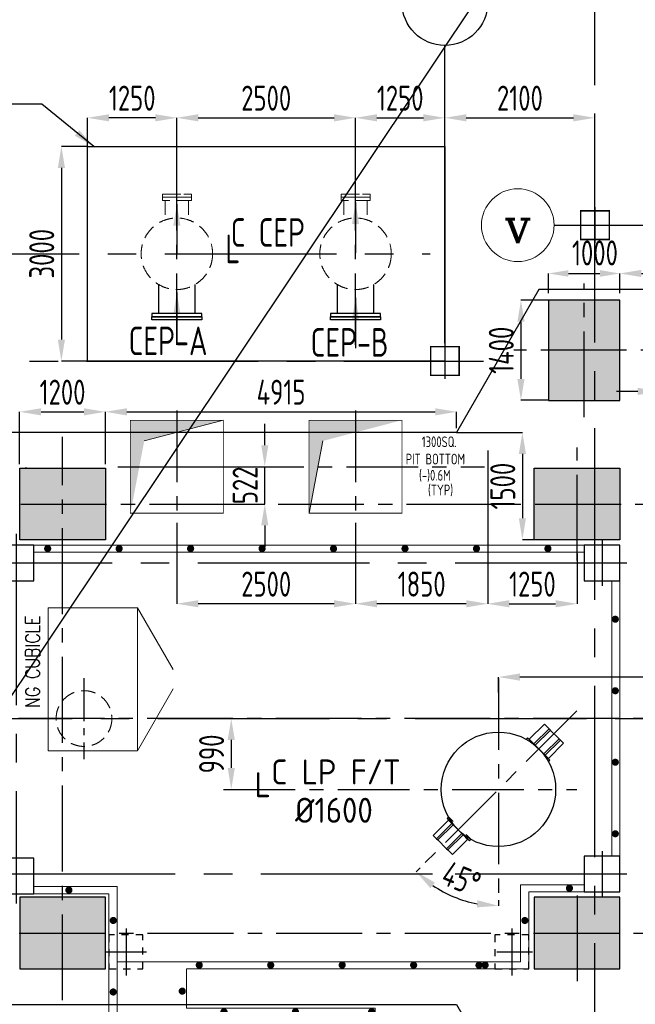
# Model space of a CAD drawing. Extents: x -7650383 to 4934791, y -137560 to 1826789.
# Tile 34 of 122: x 221341 to 229956, y 478086 to 491855. Entities that reach past the tile are written whole.
import ezdxf
from ezdxf.enums import TextEntityAlignment as Align

# ---------------------------------------------------------------- set-up
doc = ezdxf.new("R2010")
doc.units = 0
doc.header["$LTSCALE"] = 800
doc.header["$MEASUREMENT"] = 0
for name, pattern in [('0', [0]), ('CENTER', [2, 1.25, -0.25, 0.25, -0.25]), ('CENTER2', [1.125, 0.75, -0.125, 0.125, -0.125]), ('CONTINOUS', [0]), ('GTCHAIN', [24, 16, -3.2, 1.6, -3.2]), ('HIDDEN', [0.375, 0.25, -0.125]), ('HIDDENS', [0.25, 0.125, -0.125])]:
    doc.linetypes.add(name, pattern=pattern)
doc.layers.get('0').update_dxf_attribs({"linetype": 'CONTINUOUS'})
for name, color, linetype in [('0-7-COL', 2, 'CENTER'), ('Aux_col', 7, 'CONTINUOUS'), ('CENTER', 2, 'CENTER'), ('CL', 2, 'CENTER2'), ('CONDENSATE', 1, 'CONTINUOUS'), ('EQUPT', 4, '0'), ('FT PF columns', 7, 'CONTINUOUS'), ('GRID', 8, 'CENTER'), ('HATCH', 9, 'CONTINUOUS'), ('LOGO', 7, 'CONTINUOUS'), ('PIPE', 1, 'CONTINUOUS'), ('PIPE LINE', 1, 'CONTINUOUS'), ('REV2', 2, 'CONTINUOUS'), ('T', 3, 'CONTINUOUS'), ('TEXT', 3, 'CONTINUOUS'), ('TG_Col', 2, 'CONTINUOUS'), ('TGCOL', 2, 'CONTINUOUS')]:
    doc.layers.add(name, color=color, linetype=linetype)
for name, color, linetype, lineweight in [('CCEN', 1, 'CENTER', 9), ('DIM', 4, 'CONTINUOUS', 13), ('EQP0', 8, 'HIDDEN', 9), ('steel', 231, 'CONTINUOUS', 13), ('WALL', 6, 'CONTINUOUS', 18)]:
    doc.layers.add(name, color=color, linetype=linetype, lineweight=lineweight)
doc.styles.add('ROMANC', font='romanc')
doc.styles.add('ROMANS', font='ISO9.shx', dxfattribs={"width": 0.8})
doc.styles.add('S1', font='SIMPLEX.SHX', dxfattribs={"height": 200})
doc.styles.add('S3', font='ROMANS1.SHX', dxfattribs={"width": 0.8})
doc.styles.get("Standard").update_dxf_attribs({"font": 'ISO9'})
doc.dimstyles.get("Standard").update_dxf_attribs({"dimtxt": 0.18, "dimasz": 0.18, "dimexe": 0.18, "dimexo": 0.0625, "dimgap": 0.09, "dimtad": 0, "dimtih": 1, "dimtoh": 1, "dimdec": 4, "dimzin": 0, "dimdsep": 46, "dimtxsty": 'Standard', "dimcen": 0.09, "dimadec": 0, "dimazin": 0, "dimtfac": 1, "dimtdec": 4, "dimtofl": 0, "dimtmove": 0, "dimatfit": 3, "dimfxl": 1, "dimtolj": 1, "dimtzin": 0, "dimarcsym": 0})
doc.dimstyles.new('STANDARD$0', dxfattribs={"dimtxt": 250, "dimasz": 200, "dimexe": 0, "dimexo": 0, "dimgap": 100, "dimtad": 1, "dimdec": 0, "dimzin": 0, "dimdsep": 46, "dimtxsty": 'S1', "dimcen": 0, "dimadec": 0, "dimazin": 0, "dimtfac": 1, "dimtdec": 0, "dimtmove": 2, "dimatfit": 3, "dimfxl": 1, "dimtolj": 1, "dimtzin": 0, "dimarcsym": 0})

# ---------------------------------------------------------------- blocks, each defined once
blk = doc.blocks.new('*D369')
at = {"layer": 'DIM', "color": 9, "lineweight": -2, "transparency": 16777216}
for p, q in [((224302, 482082), (224302, 482082)), ((224302, 481782), (224302, 481392)), ((224302, 481092), (224302, 481092))]:
    blk.add_line(p, q, dxfattribs=at)
at = {"layer": 'DIM', "color": 9, "transparency": 16777216}
for points in [[(224252, 481782), (224352, 481782), (224302, 482082)], [(224252, 481392), (224352, 481392), (224302, 481092)]]:
    blk.add_solid(points, dxfattribs=at)
at = {"layer": 'DIM', "transparency": 16777216, "insert": (224027, 481587), "char_height": 350, "attachment_point": 5, "rotation": 90, "style": 'ROMANS'}
blk.add_mtext('\\A1;990', dxfattribs=at)
blk = doc.blocks.new('*D370')
at = {"layer": 'DIM', "color": 9, "lineweight": -2, "transparency": 16777216}
for p, q in [((228041, 482444), (228041, 482662)), ((233341, 482662), (228341, 482662)), ((233641, 482267), (233641, 482662))]:
    blk.add_line(p, q, dxfattribs=at)
at = {"layer": 'DIM', "color": 9, "transparency": 16777216}
for points in [[(228341, 482712), (228341, 482612), (228041, 482662)], [(233341, 482712), (233341, 482612), (233641, 482662)]]:
    blk.add_solid(points, dxfattribs=at)
at = {"layer": 'DIM', "transparency": 16777216, "insert": (231939, 482963), "char_height": 350, "attachment_point": 5, "style": 'ROMANS'}
blk.add_mtext('\\A1;5600', dxfattribs=at)
blk = doc.blocks.new('*D375')
at = {"layer": 'DIM', "color": 9, "lineweight": -2, "transparency": 16777216}
for p, q in [((227591, 490483), (229091, 490483)), ((229391, 489402), (229391, 490483))]:
    blk.add_line(p, q, dxfattribs=at)
at = {"layer": 'DIM', "color": 9, "transparency": 16777216}
for points in [[(227591, 490533), (227591, 490433), (227291, 490483)], [(229091, 490533), (229091, 490433), (229391, 490483)]]:
    blk.add_solid(points, dxfattribs=at)
at = {"layer": 'DIM', "transparency": 16777216, "insert": (228341, 490758), "char_height": 350, "attachment_point": 5, "style": 'ROMANS'}
blk.add_mtext('\\A1;2100', dxfattribs=at)
blk = doc.blocks.new('*D376')
at = {"layer": 'DIM', "color": 9, "lineweight": -2, "transparency": 16777216}
for p, q in [((223541, 489425), (223541, 490483)), ((223841, 490483), (225741, 490483)), ((226041, 489425), (226041, 490483))]:
    blk.add_line(p, q, dxfattribs=at)
at = {"layer": 'DIM', "color": 9, "transparency": 16777216}
for points in [[(223841, 490533), (223841, 490433), (223541, 490483)], [(225741, 490533), (225741, 490433), (226041, 490483)]]:
    blk.add_solid(points, dxfattribs=at)
at = {"layer": 'DIM', "transparency": 16777216, "insert": (224791, 490758), "char_height": 350, "attachment_point": 5, "style": 'ROMANS'}
blk.add_mtext('\\A1;2500', dxfattribs=at)
blk = doc.blocks.new('*D227')
at = {"layer": 'TG_Col', "color": 9, "lineweight": -2, "transparency": 16777216}
for p, q in [((221341, 485641), (221341, 486371)), ((221641, 486371), (222241, 486371)), ((222541, 485641), (222541, 486371))]:
    blk.add_line(p, q, dxfattribs=at)
at = {"layer": 'TG_Col', "color": 9, "transparency": 16777216}
for points in [[(221641, 486421), (221641, 486321), (221341, 486371)], [(222241, 486421), (222241, 486321), (222541, 486371)]]:
    blk.add_solid(points, dxfattribs=at)
at = {"layer": 'TG_Col', "transparency": 16777216, "insert": (221941, 486646), "char_height": 350, "attachment_point": 5, "style": 'ROMANS'}
blk.add_mtext('\\A1;1200', dxfattribs=at)
blk = doc.blocks.new('*D228')
at = {"layer": 'TG_Col', "color": 9, "lineweight": -2, "transparency": 16777216}
for p, q in [((222541, 486041), (222541, 486371)), ((222841, 486371), (227156, 486371)), ((227456, 486141), (227456, 486371))]:
    blk.add_line(p, q, dxfattribs=at)
at = {"layer": 'TG_Col', "color": 9, "transparency": 16777216}
for points in [[(222841, 486421), (222841, 486321), (222541, 486371)], [(227156, 486421), (227156, 486321), (227456, 486371)]]:
    blk.add_solid(points, dxfattribs=at)
at = {"layer": 'TG_Col', "transparency": 16777216, "insert": (224999, 486646), "char_height": 350, "attachment_point": 5, "style": 'ROMANS'}
blk.add_mtext('\\A1;4915', dxfattribs=at)
blk = doc.blocks.new('*D229')
at = {"layer": 'TG_Col', "color": 9, "lineweight": -2, "transparency": 16777216}
for p, q in [((227891, 485832), (227891, 483687)), ((229141, 484389), (229141, 483687)), ((228191, 483687), (228841, 483687))]:
    blk.add_line(p, q, dxfattribs=at)
at = {"layer": 'TG_Col', "color": 9, "transparency": 16777216}
for points in [[(228191, 483737), (228191, 483637), (227891, 483687)], [(228841, 483737), (228841, 483637), (229141, 483687)]]:
    blk.add_solid(points, dxfattribs=at)
at = {"layer": 'TG_Col', "transparency": 16777216, "insert": (228516, 483962), "char_height": 350, "attachment_point": 5, "style": 'ROMANS'}
blk.add_mtext('\\A1;1250', dxfattribs=at)
blk = doc.blocks.new('*D230')
at = {"layer": 'TG_Col', "color": 9, "lineweight": -2, "transparency": 16777216}
for p, q in [((227456, 486082), (228376, 486082)), ((228376, 485782), (228376, 484882)), ((228541, 484582), (228376, 484582))]:
    blk.add_line(p, q, dxfattribs=at)
at = {"layer": 'TG_Col', "color": 9, "transparency": 16777216}
for points in [[(228326, 485782), (228426, 485782), (228376, 486082)], [(228326, 484882), (228426, 484882), (228376, 484582)]]:
    blk.add_solid(points, dxfattribs=at)
at = {"layer": 'TG_Col', "transparency": 16777216, "insert": (228101, 485332), "char_height": 350, "attachment_point": 5, "rotation": 90, "style": 'ROMANS'}
blk.add_mtext('\\A1;1500', dxfattribs=at)
blk = doc.blocks.new('*D231')
at = {"layer": 'TG_Col', "color": 9, "lineweight": -2, "transparency": 16777216}
for p, q in [((228741, 488032), (228741, 488306)), ((229021, 488306), (229461, 488306)), ((229741, 488032), (229741, 488306))]:
    blk.add_line(p, q, dxfattribs=at)
at = {"layer": 'TG_Col', "color": 9, "transparency": 16777216}
for points in [[(229021, 488353), (229021, 488260), (228741, 488306)], [(229461, 488353), (229461, 488260), (229741, 488306)]]:
    blk.add_solid(points, dxfattribs=at)
at = {"layer": 'TG_Col', "transparency": 16777216, "insert": (229391, 488593), "char_height": 350, "attachment_point": 5, "style": 'ROMANS'}
blk.add_mtext('\\A1;1000', dxfattribs=at)
blk = doc.blocks.new('*D232')
at = {"layer": 'TG_Col', "color": 9, "lineweight": -2, "transparency": 16777216}
for p, q in [((228741, 487932), (228356, 487932)), ((228356, 487632), (228356, 486832)), ((228741, 486532), (228356, 486532))]:
    blk.add_line(p, q, dxfattribs=at)
at = {"layer": 'TG_Col', "color": 9, "transparency": 16777216}
for points in [[(228306, 487632), (228406, 487632), (228356, 487932)], [(228306, 486832), (228406, 486832), (228356, 486532)]]:
    blk.add_solid(points, dxfattribs=at)
at = {"layer": 'TG_Col', "transparency": 16777216, "insert": (228081, 487232), "char_height": 350, "attachment_point": 5, "rotation": 90, "style": 'ROMANS'}
blk.add_mtext('\\A1;1400', dxfattribs=at)
blk = doc.blocks.new('*D233')
at = {"layer": 'TG_Col', "color": 9, "lineweight": -2, "transparency": 16777216}
for p, q in [((229741, 488082), (229741, 488306)), ((230041, 488306), (233341, 488306)), ((233641, 487963), (233641, 488306))]:
    blk.add_line(p, q, dxfattribs=at)
at = {"layer": 'TG_Col', "color": 9, "transparency": 16777216}
for points in [[(230041, 488356), (230041, 488256), (229741, 488306)], [(233341, 488356), (233341, 488256), (233641, 488306)]]:
    blk.add_solid(points, dxfattribs=at)
at = {"layer": 'TG_Col', "transparency": 16777216, "insert": (231691, 488581), "char_height": 350, "attachment_point": 5, "style": 'ROMANS'}
blk.add_mtext('\\A1;3900', dxfattribs=at)
blk = doc.blocks.new('*D245')
at = {"layer": 'TG_Col', "color": 9, "lineweight": -2, "transparency": 16777216}
for p, q in [((230291, 487276), (230291, 486657)), ((231291, 487276), (231291, 486657)), ((229991, 486657), (229691, 486657)), ((230291, 486657), (231291, 486657)), ((231591, 486657), (231891, 486657))]:
    blk.add_line(p, q, dxfattribs=at)
at = {"layer": 'TG_Col', "color": 9, "transparency": 16777216}
for points in [[(229991, 486707), (229991, 486607), (230291, 486657)], [(231591, 486707), (231591, 486607), (231291, 486657)]]:
    blk.add_solid(points, dxfattribs=at)
at = {"layer": 'TG_Col', "transparency": 16777216, "insert": (230791, 486932), "char_height": 350, "attachment_point": 5, "style": 'ROMANS'}
blk.add_mtext('\\A1;1000', dxfattribs=at)
blk = doc.blocks.new('*D251')
at = {"layer": 'TG_Col', "color": 9, "lineweight": -2, "transparency": 16777216}
for p, q in [((227891, 485832), (227891, 483687)), ((226041, 484818), (226041, 483687)), ((227591, 483687), (226341, 483687))]:
    blk.add_line(p, q, dxfattribs=at)
at = {"layer": 'TG_Col', "color": 9, "transparency": 16777216}
for points in [[(226341, 483737), (226341, 483637), (226041, 483687)], [(227591, 483737), (227591, 483637), (227891, 483687)]]:
    blk.add_solid(points, dxfattribs=at)
at = {"layer": 'TG_Col', "transparency": 16777216, "insert": (226966, 483962), "char_height": 350, "attachment_point": 5, "style": 'ROMANS'}
blk.add_mtext('\\A1;1850', dxfattribs=at)
blk = doc.blocks.new('*D252')
at = {"layer": 'TG_Col', "color": 9, "lineweight": -2, "transparency": 16777216}
for p, q in [((223541, 484818), (223541, 483687)), ((226041, 484818), (226041, 483687)), ((225741, 483687), (223841, 483687))]:
    blk.add_line(p, q, dxfattribs=at)
at = {"layer": 'TG_Col', "color": 9, "transparency": 16777216}
for points in [[(223841, 483737), (223841, 483637), (223541, 483687)], [(225741, 483737), (225741, 483637), (226041, 483687)]]:
    blk.add_solid(points, dxfattribs=at)
at = {"layer": 'TG_Col', "transparency": 16777216, "insert": (224791, 483962), "char_height": 350, "attachment_point": 5, "style": 'ROMANS'}
blk.add_mtext('\\A1;2500', dxfattribs=at)
blk = doc.blocks.new('*D253')
at = {"layer": 'TG_Col', "color": 9, "lineweight": -2, "transparency": 16777216}
for p, q in [((224771, 485904), (224771, 486204)), ((222716, 485604), (224771, 485604)), ((224771, 485082), (224771, 485604)), ((224339, 485082), (224771, 485082)), ((224771, 484782), (224771, 484482))]:
    blk.add_line(p, q, dxfattribs=at)
at = {"layer": 'TG_Col', "color": 9, "transparency": 16777216}
for points in [[(224721, 485904), (224821, 485904), (224771, 485604)], [(224721, 484782), (224821, 484782), (224771, 485082)]]:
    blk.add_solid(points, dxfattribs=at)
at = {"layer": 'TG_Col', "transparency": 16777216, "insert": (224496, 485343), "char_height": 350, "attachment_point": 5, "rotation": 90, "style": 'ROMANS'}
blk.add_mtext('\\A1;522', dxfattribs=at)
blk = doc.blocks.new('A$C47AF6D69')
at = {"layer": 'TEXT', "insert": (-23738.9, 2726.2), "char_height": 300, "width": 1129.576, "attachment_point": 1, "style": 'ROMANS'}
blk.add_mtext('\\pi313.36;AIR \\P\\pi-240.93;RECEIVER', dxfattribs=at)
blk = doc.blocks.new('TG DECK')
at = {"layer": 'HATCH'}
h = blk.add_hatch(dxfattribs=at)
h.set_pattern_fill('AR-CONC', color=256, scale=50, style=0)
h.set_pattern_definition([(50, (-421329.2, -39460.7), (358.63009, -31.37607), [37.5, -412.5]), (355, (-421329.2, -39460.7), (-69.37567, 376.09607), [30, -330]), (100.451444, (-421299.3, -39463.3), (289.25442, 344.72), [31.8701, -350.57106]), (46.1842, (-421329.2, -39360.7), (533.62067, -82.75964), [56.25, -618.75]), (96.635635, (-421284.73, -39367.6), (467.33097, 487.0593), [47.80517, -525.8569]), (351.18416, (-421329.2, -39360.7), (467.33097, 487.0593), [45, -495]), (21, (-421279.2, -39385.7), (298.45353, -201.30945), [37.5, -412.5]), (326, (-421279.2, -39385.7), (121.65767, 362.57502), [30, -330]), (71.451445, (-421254.33, -39402.47), (420.11119, 161.26558), [31.8701, -350.57106]), (37.5, (-421329.2, -39460.7), (6.079928, 166.446927), [0, -326, 0, -335, 0, -331.25]), (7.5, (-421329.2, -39460.7), (131.53477, 197.205856), [0, -191, 0, -318.5, 0, -126.25]), (327.5, (-421440.7, -39460.7), (266.911218, -11.277436), [0, -125, 0, -390, 0, -517.5]), (317.5, (-421490.7, -39460.7), (291.593085, 50.05249), [0, -162.5, 0, -259, 0, -367.5])])
h.paths.add_polyline_path([(212046, -77938), (213046, -77938), (213046, -78938), (212046, -78938)])
h.paths.add_polyline_path([(218887, -78938), (220087, -78938), (220087, -77938), (218887, -77938)])
h.paths.add_polyline_path([(218887, -71938), (220087, -71938), (220087, -72938), (218887, -72938)])
h.paths.add_polyline_path([(212046, -71938), (212046, -72938), (213046, -72938), (213046, -71938)])
h.paths.add_polyline_path([(226286, -81288), (226286, -79888), (227286, -79888), (227286, -81288)])
h.paths.add_polyline_path([(226086, -78938), (227286, -78938), (227286, -77938), (226086, -77938)])
h.paths.add_polyline_path([(226286, -69588), (226286, -70988), (227286, -70988), (227286, -69588)])
h.paths.add_polyline_path([(226086, -71938), (227286, -71938), (227286, -72938), (226086, -72938)])
h.paths.add_polyline_path([(243271, -81288), (242271, -81288), (242271, -79888), (243271, -79888)])
h.paths.add_polyline_path([(238396, -81288), (239396, -81288), (239396, -79888), (238396, -79888)])
h.paths.add_polyline_path([(236086, -79888), (235086, -79888), (235086, -81288), (236086, -81288)])
h.paths.add_polyline_path([(243271, -69588), (242271, -69588), (242271, -70988), (243271, -70988)])
h.paths.add_polyline_path([(238396, -69588), (239396, -69588), (239396, -70988), (238396, -70988)])
h.paths.add_polyline_path([(236086, -70988), (235086, -70988), (235086, -69588), (236086, -69588)])
at = {"layer": 'CL', "ltscale": 2}
for p, q in [((226786, -71224), (226786, -69353)), ((243578, -70288), (225799, -70288)), ((219486, -79376), (219486, -71500)), ((226686, -73229), (226686, -71648)), ((211701, -72438), (227664, -72438)), ((243471, -75438), (211402, -75438)), ((226693, -79111), (226693, -77765)), ((211677, -78438), (227950, -78438))]:
    blk.add_line(p, q, dxfattribs=at)
at = {"layer": 'HATCH'}
blk.add_line((218987, -71938), (218962, -71938), dxfattribs=at)
at = {"layer": 'TGCOL'}
blk.add_lwpolyline([(226286, -69588), (226286, -70988), (227286, -70988), (227286, -69588), (226286, -69588)], dxfattribs=at)
for points in [[(218887, -71938), (220087, -71938), (220087, -72938), (218887, -72938)], [(226086, -71938), (227286, -71938), (227286, -72938), (226086, -72938)], [(218887, -78938), (220087, -78938), (220087, -77938), (218887, -77938)], [(226086, -78938), (227286, -78938), (227286, -77938), (226086, -77938)]]:
    blk.add_lwpolyline(points, close=True, dxfattribs=at)
blk = doc.blocks.new('A$C71B3771A')
at = {"layer": 'EQUPT', "linetype": 'CONTINOUS', "ltscale": 1.5, "flags": 128}
blk.add_lwpolyline([(12285, 6000), (-5035, 6000), (-6185, 4000), (-19340, 4000), (-19340, -4000), (-6185, -4000), (-5035, -6000), (12285, -6000), (12285, 6000)], dxfattribs=at)
blk.add_blockref('TG DECK', (-231186, 75438))
blk = doc.blocks.new('A$C495807AF')
at = {"layer": 'DIM'}
blk.add_blockref('A$C71B3771A', (0, 0), dxfattribs=at)
blk = doc.blocks.new('A$C3C7577A7')
at = {"layer": 'Aux_col', "linetype": 'CONTINOUS'}
for p, q in [((32000, 20150), (32000, 19650)), ((31750, 19900), (32250, 19900)), ((29900, 18250), (29900, 17750)), ((29650, 18000), (30150, 18000))]:
    blk.add_line(p, q, dxfattribs=at)
at = {"layer": 'Aux_col', "linetype": 'CONTINOUS', "const_width": 20, "flags": 128}
for points in [[(31800, 19700), (32200, 19700), (32200, 20100), (31800, 20100)], [(29700, 17800), (30100, 17800), (30100, 18200), (29700, 18200)]]:
    blk.add_lwpolyline(points, close=True, dxfattribs=at)
blk = doc.blocks.new('*D283')
at = {"layer": 'DIM', "color": 9, "lineweight": -2, "transparency": 16777216}
for p, q in [((226041, 490334), (226041, 490483)), ((226341, 490483), (226991, 490483)), ((227291, 490334), (227291, 490483))]:
    blk.add_line(p, q, dxfattribs=at)
at = {"layer": 'DIM', "color": 9, "transparency": 16777216}
for points in [[(226341, 490533), (226341, 490433), (226041, 490483)], [(226991, 490533), (226991, 490433), (227291, 490483)]]:
    blk.add_solid(points, dxfattribs=at)
at = {"layer": 'DIM', "transparency": 16777216, "insert": (226666, 490758), "char_height": 350, "attachment_point": 5, "style": 'ROMANS'}
blk.add_mtext('\\A1;1250', dxfattribs=at)
blk = doc.blocks.new('*D284')
at = {"layer": 'DIM', "color": 9, "lineweight": -2, "transparency": 16777216}
for p, q in [((222291, 490082), (221925, 490082)), ((221925, 489782), (221925, 487382)), ((222291, 487082), (221925, 487082))]:
    blk.add_line(p, q, dxfattribs=at)
at = {"layer": 'DIM', "color": 9, "transparency": 16777216}
for points in [[(221875, 489782), (221975, 489782), (221925, 490082)], [(221875, 487382), (221975, 487382), (221925, 487082)]]:
    blk.add_solid(points, dxfattribs=at)
at = {"layer": 'DIM', "transparency": 16777216, "insert": (221650, 488582), "char_height": 350, "attachment_point": 5, "rotation": 90, "style": 'ROMANS'}
blk.add_mtext('\\A1;3000', dxfattribs=at)
blk = doc.blocks.new('*D285')
at = {"layer": 'DIM', "color": 9, "lineweight": -2, "transparency": 16777216}
for p, q in [((222291, 490082), (222291, 490483)), ((223241, 490483), (222591, 490483)), ((223541, 490082), (223541, 490483))]:
    blk.add_line(p, q, dxfattribs=at)
at = {"layer": 'DIM', "color": 9, "transparency": 16777216}
for points in [[(222591, 490533), (222591, 490433), (222291, 490483)], [(223241, 490533), (223241, 490433), (223541, 490483)]]:
    blk.add_solid(points, dxfattribs=at)
at = {"layer": 'DIM', "transparency": 16777216, "insert": (222916, 490758), "char_height": 350, "attachment_point": 5, "style": 'ROMANS'}
blk.add_mtext('\\A1;1250', dxfattribs=at)
blk = doc.blocks.new('A$C3C350CB7')
at = {"color": 2, "linetype": 'CENTER'}
for p, q in [((-10812, -2934), (-10812, -3591)), ((-5412, -2934), (-5412, -3591)), ((-11100, -3262), (-10525, -3262)), ((-5625, -3262), (-5125, -3262))]:
    blk.add_line(p, q, dxfattribs=at)
at = {"color": 2}
for p, q in [((-9940, -4165), (-9940, -4825)), ((-9690, -4165), (-9690, -4825)), ((-9440, -4165), (-9440, -4825)), ((-9190, -4165), (-9190, -4825)), ((-8940, -4165), (-8940, -4825)), ((-8690, -4165), (-8690, -4825)), ((-8440, -4165), (-8440, -5850)), ((-10940, -5025), (-10940, -5850)), ((-10690, -5125), (-10690, -5850)), ((-10440, -5125), (-10440, -5850)), ((-10190, -5125), (-10190, -5850)), ((-9940, -5125), (-9940, -5850)), ((-9690, -5125), (-9690, -5850)), ((-9440, -5125), (-9440, -5850)), ((-9190, -5125), (-9190, -5850)), ((-8940, -5125), (-8940, -5850)), ((-8690, -5125), (-8690, -5850))]:
    blk.add_line(p, q, dxfattribs=at)
at = {"layer": '0-7-COL', "linetype": 'CENTER2', "ltscale": 4}
for p, q in [((-12350, 2585), (-12350, -2585)), ((-4150, 2496), (-4150, 1854)), ((-3806, 2175), (-19021, 2175)), ((-4150, -1854), (-4150, -2496)), ((-6523, -2175), (-19021, -2175)), ((-3806, -2175), (-6211, -2175))]:
    blk.add_line(p, q, dxfattribs=at)
at = {"layer": 'CCEN', "linetype": 'Continuous'}
for points in [[(-18890, 1925), (-18390, 1925), (-18390, 2425), (-18890, 2425)], [(-18890, -1925), (-18390, -1925), (-18390, -2425), (-18890, -2425)]]:
    blk.add_lwpolyline(points, close=True, dxfattribs=at)
at = {"layer": 'FT PF columns', "color": 1, "linetype": 'Continuous'}
for points in [[(-12600, 1925), (-12100, 1925), (-12100, 2425), (-12600, 2425)], [(-4400, 1925), (-3900, 1925), (-3900, 2425), (-4400, 2425)], [(-4400, -2425), (-3900, -2425), (-3900, -1925), (-4400, -1925)], [(-12600, -2451), (-12100, -2451), (-12100, -1951), (-12600, -1951)]]:
    blk.add_lwpolyline(points, close=True, dxfattribs=at)
at = {"layer": 'FT PF columns', "color": 1, "linetype": 'HIDDENS'}
for points in [[(-11050, -3500), (-10575, -3500), (-10575, -3025), (-11050, -3025)], [(-5650, -3500), (-5175, -3500), (-5175, -3025), (-5650, -3025)]]:
    blk.add_lwpolyline(points, close=True, dxfattribs=at)
at = {"layer": 'HATCH', "const_width": 50, "flags": 128}
for points in [[(-11908, 2352, 1), (-11908, 2402, 1)], [(-10908, 2352, 1), (-10908, 2402, 1)], [(-9908, 2352, 1), (-9908, 2402, 1)], [(-8908, 2352, 1), (-8908, 2402, 1)], [(-7908, 2352, 1), (-7908, 2402, 1)], [(-6908, 2352, 1), (-6908, 2402, 1)], [(-5908, 2352, 1), (-5908, 2402, 1)], [(-4908, 2352, 1), (-4908, 2402, 1)], [(-12575, 1389, 1), (-12525, 1389, 1)], [(-3990, 1389, 1), (-3940, 1389, 1)], [(-12575, 389, 1), (-12525, 389, 1)], [(-3990, 389, 1), (-3940, 389, 1)], [(-12575, -611, 1), (-12525, -611, 1)], [(-3990, -611, 1), (-3940, -611, 1)], [(-12575, -1611, 1), (-12525, -1611, 1)], [(-3990, -1611, 1), (-3940, -1611, 1)], [(-4607, -2398, 1), (-4607, -2348, 1)], [(-11611, -2424, 1), (-11611, -2374, 1)], [(-11016, -2824, 1), (-10966, -2824, 1)], [(-5256, -2824, 1), (-5206, -2824, 1)], [(-9787, -3473, 1), (-9787, -3423, 1)], [(-8787, -3473, 1), (-8787, -3423, 1)], [(-7787, -3473, 1), (-7787, -3423, 1)], [(-6787, -3473, 1), (-6787, -3423, 1)], [(-5787, -3473, 1), (-5787, -3423, 1)], [(-11016, -3824, 1), (-10966, -3824, 1)], [(-10050, -3812, 1), (-10000, -3812, 1)], [(-9466, -4100, 1), (-9416, -4100, 1)], [(-8466, -4100, 1), (-8416, -4100, 1)], [(-7400, -4100, 1), (-7350, -4100, 1)], [(-10516, -4875, 1), (-10466, -4875, 1)], [(-9516, -4875, 1), (-9466, -4875, 1)], [(-8516, -4875, 1), (-8466, -4875, 1)], [(-10516, -5075, 1), (-10466, -5075, 1)], [(-9516, -5075, 1), (-9466, -5075, 1)], [(-8516, -5075, 1), (-8466, -5075, 1)], [(-7400, -5019, 1), (-7350, -5019, 1)], [(-10466, -5900, 1), (-10416, -5900, 1)], [(-9466, -5900, 1), (-9416, -5900, 1)], [(-8466, -5900, 1), (-8416, -5900, 1)], [(-7400, -5900, 1), (-7350, -5900, 1)]]:
    blk.add_lwpolyline(points, format="xyb", close=True, dxfattribs=at)
at = {"layer": 'steel'}
for p, q in [((-4400, 2425), (-12100, 2425)), ((-4400, 2325), (-12100, 2325)), ((-12600, 1925), (-12600, -1951)), ((-12500, 1925), (-12500, -1951)), ((-4015, -1925), (-4015, 1925)), ((-3900, -1938), (-3900, 1925)), ((-4400, -2325), (-5290, -2325)), ((-5290, -2325), (-5290, -3400)), ((-10935, -2351), (-12100, -2351)), ((-11050, -2451), (-12100, -2451)), ((-11050, -2451), (-11050, -4925)), ((-10935, -2351), (-10935, -4165)), ((-4400, -2425), (-5175, -2425)), ((-5175, -2425), (-5175, -3500)), ((-10080, -3400), (-10935, -3400)), ((-5290, -3400), (-10080, -3400)), ((-9965, -3500), (-9965, -4050)), ((-5175, -3500), (-9965, -3500)), ((-7325, -4050), (-9965, -4050)), ((-7325, -4050), (-7325, -5950)), ((-10935, -4165), (-11050, -4165)), ((-7440, -4165), (-10080, -4165)), ((-7440, -4165), (-7440, -5850)), ((-8440, -4825), (-11050, -4825)), ((-8440, -4925), (-11050, -4925)), ((-8440, -5025), (-10940, -5025)), ((-8440, -5125), (-10940, -5125)), ((-7440, -5850), (-10940, -5850)), ((-10940, -5850), (-10940, -5950)), ((-7325, -5950), (-10940, -5950))]:
    blk.add_line(p, q, dxfattribs=at)
at = {"layer": 'LOGO', "style": 'ROMANS'}
blk.add_text('UP', height=400, dxfattribs=at).set_placement((-11891, -5551), align=Align.MIDDLE_LEFT)
blk = doc.blocks.new('*D291')
at = {"color": 9, "lineweight": -2, "transparency": 16777216}
for p, q in [((226945, 479996), (226890, 479940)), ((228041, 479542), (228041, 479463))]:
    blk.add_line(p, q, dxfattribs=at)
blk.add_arc((228041, 481092), 1628, 235.5708, 259.4292, dxfattribs=at)
at = {"color": 9, "transparency": 16777216}
for points in [[(227088, 479710), (227152, 479787), (226890, 479940)], [(227747, 479541), (227738, 479441), (228041, 479463)]]:
    blk.add_solid(points, dxfattribs=at)
at = {"transparency": 16777216, "insert": (227523, 479841), "char_height": 350, "attachment_point": 5, "rotation": 337.5, "style": 'ROMANS'}
blk.add_mtext('\\A1;45°', dxfattribs=at)

msp = doc.modelspace()

# ---------------------------------------------------------------- hatches: boundary and pattern name
at = {"layer": 'DIM'}
h = msp.add_hatch(color=256, dxfattribs=at)
h.paths.add_polyline_path([(224191.2, 486253.7), (222891.2, 486253.7), (222891.2, 486081.7), (223532.6, 486081.7)])
h.paths.add_polyline_path([(223532.6, 486081.7), (222891.2, 486081.7), (222891.2, 484953.7), (223084.6, 485964.7)])
h = msp.add_hatch(color=256, dxfattribs=at)
h.paths.add_polyline_path([(226691.2, 486253.7), (225391.2, 486253.7), (225391.2, 486081.7), (226032.6, 486081.7)])
h.paths.add_polyline_path([(226032.6, 486081.7), (225391.2, 486081.7), (225391.2, 484953.7), (225584.6, 485964.7)])

# ---------------------------------------------------------------- linework, layer by layer
msp.add_line((227291.2, 487331.7), (227291.2, 491494.5))
at = {"color": 2, "linetype": 'CENTER'}
for p, q in [((223541.2, 486389.7), (223541.2, 484817.7)), ((226041.2, 486389.7), (226041.2, 484817.7)), ((222715.5, 485603.7), (227844.3, 485603.7)), ((228041.1, 482643.2), (228041.1, 479541.5)), ((229138.1, 482188.7), (226945, 479995.6)), ((224194.8, 481091.7), (229138.7, 481091.7))]:
    msp.add_line(p, q, dxfattribs=at)
msp.add_lwpolyline([(227291.2, 490081.7), (227291.2, 487081.7), (222291.2, 487081.7), (222291.2, 490081.7)], close=True)
at = {"flags": 128}
for points in [[(228749.3, 481939.2), (228684.8, 482003.6), (228472.6, 481791.5), (228537.1, 481727)], [(228554.9, 481709.5), (228767.1, 481921.6), (228749.4, 481939.3), (228537.3, 481727.2), (228554.9, 481709.5)], [(228593.3, 481665.2), (228448.7, 481809.8), (228429.8, 481790.9)], [(228889.2, 481799.5), (228766.9, 481921.5)], [(228507.4, 481751.1), (228510.3, 481753.9)], [(228554.8, 481709.3), (228676.9, 481587.2)], [(228694.7, 481569.7), (228906.9, 481781.8), (228889.2, 481799.5), (228677.1, 481587.4), (228694.7, 481569.7)], [(228694.6, 481569.6), (228740.8, 481523.3), (228953, 481735.4), (228906.9, 481781.8)], [(228740.7, 481479.6), (228759.8, 481498.7), (228614.5, 481644)], [(228700.5, 481558), (228703.3, 481560.9)], [(227409.1, 480640.8), (227343.8, 480706.1), (227322.4, 480684.7), (227467.6, 480539.4)], [(227387.5, 480613.9), (227341.3, 480660.1), (227129.1, 480448), (227175.3, 480401.7)], [(227387.4, 480613.8), (227175.3, 480401.7), (227193, 480384), (227405.1, 480596.1), (227387.4, 480613.8)], [(227527.3, 480474.1), (227405.2, 480596.2)], [(227527.2, 480474), (227315.1, 480261.9), (227332.8, 480244.2), (227544.9, 480456.4), (227527.2, 480474)], [(227332.9, 480244.3), (227397.3, 480179.8), (227609.5, 480391.9), (227545, 480456.4)], [(227488.8, 480518.3), (227633.5, 480373.6), (227654.9, 480395), (227590.2, 480459.7)], [(227193, 480384), (227315.2, 480262)]]:
    msp.add_lwpolyline(points, dxfattribs=at)
msp.add_circle((228041.1, 481091.7), 800)
at = {"layer": '0-7-COL', "color": 6, "linetype": 'Continuous'}
msp.add_circle((227291.2, 492094.5), 600, dxfattribs=at)
at = {"layer": 'CENTER'}
for p, q in [((223541.2, 487307.5), (223541.2, 489545.9)), ((226041.2, 487307.5), (226041.2, 489545.9))]:
    msp.add_line(p, q, dxfattribs=at)
at = {"layer": 'CL'}
msp.add_line((222241.2, 482647.5), (222241.2, 481515.9), dxfattribs=at)
at = {"layer": 'CONDENSATE', "const_width": 10}
for points in [[(222891.2, 486253.7), (224191.2, 486253.7), (224191.2, 484953.7), (222891.2, 484953.7)], [(225391.2, 486253.7), (226691.2, 486253.7), (226691.2, 484953.7), (225391.2, 484953.7)]]:
    msp.add_lwpolyline(points, close=True, dxfattribs=at)
at = {"layer": 'DIM'}
for p, q in [((223084.6, 485964.7), (224191.2, 486253.7)), ((225391.2, 484953.7), (225584.6, 485964.7))]:
    msp.add_line(p, q, dxfattribs=at)
at = {"layer": 'DIM', "color": 2}
msp.add_circle((228311.8, 488981.7), 508.6, dxfattribs=at)
at = {"layer": 'EQP0'}
for p, q in [((223395, 489416.7), (223718.9, 489416.7)), ((225895, 489416.7), (226218.9, 489416.7)), ((223379.2, 489327.8), (223379.2, 489054.8)), ((223395, 489372.3), (223718.9, 489372.3)), ((223703.1, 489327.8), (223703.1, 489054.8)), ((225879.2, 489327.8), (225879.2, 489054.8)), ((225895, 489372.3), (226218.9, 489372.3)), ((226203.1, 489327.8), (226203.1, 489054.8))]:
    msp.add_line(p, q, dxfattribs=at)
at = {"layer": 'EQP0', "linetype": 'Continuous'}
for p, q in [((223491.2, 482765.7), (222991.2, 483631.7)), ((222991.2, 481631.7), (223491.2, 482497.7))]:
    msp.add_line(p, q, dxfattribs=at)
at = {"layer": 'EQP0'}
for points in [[(223338.5, 489416.7), (223743.9, 489416.7), (223743.9, 489372.3), (223338.5, 489372.3)], [(225838.5, 489416.7), (226243.9, 489416.7), (226243.9, 489372.3), (225838.5, 489372.3)], [(223338.5, 489372.3), (223743.9, 489372.3), (223743.9, 489327.8), (223338.5, 489327.8)], [(225838.5, 489372.3), (226243.9, 489372.3), (226243.9, 489327.8), (225838.5, 489327.8)]]:
    msp.add_lwpolyline(points, close=True, dxfattribs=at)
at = {"layer": 'EQP0', "linetype": 'Continuous'}
msp.add_lwpolyline([(221741.2, 481631.7), (222991.2, 481631.7), (222991.2, 483631.7), (221741.2, 483631.7)], close=True, dxfattribs=at)
at = {"layer": 'EQP0'}
for centre, radius in [((223541.2, 488581.7), 500), ((226041.2, 488581.7), 500), ((222241.2, 482081.7), 390)]:
    msp.add_circle(centre, radius, dxfattribs=at)
at = {"layer": 'GRID', "linetype": 'CENTER2', "ltscale": 4}
for p, q in [((229391.2, 458541.2), (229391.2, 507092)), ((228820.4, 488981.7), (239641.2, 488981.7)), ((208972.9, 488581.7), (227085.8, 488581.7)), ((207878.6, 487081.7), (227830.2, 487081.7)), ((194475.1, 482081.7), (248851.6, 482081.7))]:
    msp.add_line(p, q, dxfattribs=at)
at = {"layer": 'HATCH', "const_width": 50, "flags": 128}
msp.add_lwpolyline([(227743.8, 478631.6, 1), (227793.8, 478631.6, 1)], format="xyb", close=True, dxfattribs=at)
at = {"layer": 'PIPE LINE'}
for p, q in [((223287.2, 487744.7), (223287.2, 488151)), ((223795.2, 487744.7), (223795.2, 488151)), ((225787.2, 487744.7), (225787.2, 488151)), ((226295.2, 487744.7), (226295.2, 488151))]:
    msp.add_line(p, q, dxfattribs=at)
at = {"layer": 'PIPE LINE', "linetype": 'GTCHAIN', "flags": 128}
for points in [[(223890.2, 487704.7), (223890.2, 487744.7), (223192.2, 487744.7), (223192.2, 487704.7), (223890.2, 487704.7)], [(226390.2, 487704.7), (226390.2, 487744.7), (225692.2, 487744.7), (225692.2, 487704.7), (226390.2, 487704.7)], [(223890.2, 487698.7), (223890.2, 487658.7), (223192.2, 487658.7), (223192.2, 487698.7), (223890.2, 487698.7)], [(223833.7, 487704.7), (223833.7, 487701.7), (223248.7, 487701.7), (223248.7, 487704.7)], [(223833.7, 487698.7), (223833.7, 487701.7), (223248.7, 487701.7), (223248.7, 487698.7)], [(226390.2, 487698.7), (226390.2, 487658.7), (225692.2, 487658.7), (225692.2, 487698.7), (226390.2, 487698.7)], [(226333.7, 487704.7), (226333.7, 487701.7), (225748.7, 487701.7), (225748.7, 487704.7)], [(226333.7, 487698.7), (226333.7, 487701.7), (225748.7, 487701.7), (225748.7, 487698.7)]]:
    msp.add_lwpolyline(points, dxfattribs=at)
at = {"layer": 'REV2', "flags": 128}
msp.add_lwpolyline([(266050.3, 474633.8), (256599.6, 474633.8), (251935.4, 481824.2), (244270.3, 475798.5), (228301.3, 475831.9), (218302.3, 478025.6), (233958.5, 501455.6), (247428.5, 501455.6), (254934.3, 492973.2), (256868.8, 492973.2), (260898.5, 501455.6), (258771.9, 509168.6)], dxfattribs=at)
at = {"layer": 'WALL'}
for p, q in [((229626.2, 484581.7), (229201.7, 484581.7)), ((229626.2, 479581.7), (229201.7, 479581.7))]:
    msp.add_line(p, q, dxfattribs=at)

# ---------------------------------------------------------------- block references
for name, p in [('A$C495807AF', (233641.2, 482081.7)), ('A$C3C7577A7', (197391.2, 469081.7)), ('A$C3C350CB7', (233641.2, 482081.7))]:
    msp.add_blockref(name, p)
at = {"layer": 'PIPE'}
msp.add_blockref('A$C47AF6D69', (233635.5, 482081.7), dxfattribs=at)

# ---------------------------------------------------------------- texts
at = {"layer": 'T', "style": 'S3', "width": 0.8}
msp.add_text('NG CUBICLE', height=200, rotation=90, dxfattribs=at).set_placement((221621.2, 482875.9), align=Align.CENTER)
at = {"layer": 'TEXT', "style": 'ROMANC'}
msp.add_text('v', height=500, dxfattribs=at).set_placement((228311.8, 488981.7), align=Align.MIDDLE)
at = {"layer": 'TEXT', "style": 'ROMANS', "width": 0.8}
for s, p in [('C CEP', (224814.2, 488679.1)), ('L', (224323.2, 488450)), ('CEP-A', (223417.1, 487163.1)), ('CEP-B', (225957.4, 487142.7))]:
    msp.add_text(s, height=400, dxfattribs=at).set_placement(p, align=Align.CENTER)
for s, p in [('1300SQ.', (226967.7, 485877.1)), ('PIT BOTTOM', (226743.6, 485635.5)), ('(-)0.6M', (226929.4, 485408.8)), ('(TYP)', (227055, 485203.4))]:
    msp.add_text(s, height=150, dxfattribs=at).set_placement(p)
at = {"layer": 'TEXT', "style": 'ROMANS'}
for s, p in [('C LP F/T', (225766.9, 481160)), ('L', (224742.2, 480981.4)), ('%%C1600', (225738.7, 480624))]:
    msp.add_text(s, height=350, dxfattribs=at).set_placement(p, align=Align.CENTER)

# ---------------------------------------------------------------- dimensions: what is measured, and where the dimension line sits
dim = msp.add_angular_dim_2l(base=(227226.9, 479681.5), line1=((228041.1, 482643.2), (228041.1, 479541.5)), line2=((229138.1, 482188.7), (226945, 479995.6)), dimstyle='Standard', override={"dimtxt": 350, "dimasz": 300, "dimexe": 0, "dimexo": 0, "dimgap": 100, "dimtad": 1, "dimtih": 0, "dimtoh": 0, "dimdec": 0, "dimtxsty": 'ROMANS', "dimcen": 0, "dimclrd": 9, "dimclre": 9, "dimclrt": 256, "dimtdec": 0, "dimtix": 1, "dimtofl": 1, "dimatfit": 0})
dim.commit()
dim.dimension.update_dxf_attribs({"geometry": '*D291', "text_midpoint": (227523.2, 479841.3)})
at = {"layer": 'DIM'}
for base, p1, p2, picture, middle in [((222291.2, 490482.7), (223541.2, 490081.7), (222291.2, 490081.7), '*D285', (222916.2, 490757.7)), ((226041.2, 490482.7), (223541.2, 489424.5), (226041.2, 489424.5), '*D376', (224791.2, 490757.7)), ((229391.2, 490482.7), (227291.2, 490482.7), (229391.2, 489401.8), '*D375', (228341.2, 490757.7))]:
    dim = msp.add_linear_dim(base=base, p1=p1, p2=p2, dimstyle='STANDARD$0', override={"dimtxt": 350, "dimasz": 300, "dimtxsty": 'ROMANS', "dimclrd": 9, "dimclre": 9, "dimclrt": 256, "dimtix": 1, "dimatfit": 0}, dxfattribs=at)
    dim.commit()
    dim.dimension.update_dxf_attribs({"geometry": picture, "text_midpoint": middle})
dim = msp.add_aligned_dim(p1=(226041.2, 490333.7), p2=(227291.2, 490333.7), distance=149, dimstyle='STANDARD$0', override={"dimtxt": 350, "dimasz": 300, "dimtxsty": 'ROMANS', "dimclrd": 9, "dimclre": 9, "dimclrt": 256, "dimtix": 1, "dimatfit": 0}, dxfattribs=at)
dim.commit()
dim.dimension.update_dxf_attribs({"geometry": '*D283', "text_midpoint": (226666.2, 490757.7)})
for base, p1, p2, picture, middle in [((221924.6, 487081.7), (222291.2, 490081.7), (222291.2, 487081.7), '*D284', (221649.6, 488581.7)), ((224301.9, 481091.7), (224301.9, 482081.7), (224301.9, 481091.7), '*D369', (224026.9, 481586.7))]:
    dim = msp.add_linear_dim(base=base, p1=p1, p2=p2, angle=90, dimstyle='STANDARD$0', override={"dimtxt": 350, "dimasz": 300, "dimtxsty": 'ROMANS', "dimclrd": 9, "dimclre": 9, "dimclrt": 256, "dimtix": 1, "dimatfit": 0}, dxfattribs=at)
    dim.commit()
    dim.dimension.update_dxf_attribs({"geometry": picture, "text_midpoint": middle})
dim = msp.add_linear_dim(base=(228041.1, 482661.9), p1=(233641.2, 482266.8), p2=(228041.1, 482444.2), dimstyle='STANDARD$0', override={"dimtxt": 350, "dimasz": 300, "dimtxsty": 'ROMANS', "dimclrd": 9, "dimclre": 9, "dimclrt": 256, "dimtix": 1, "dimatfit": 0}, dxfattribs=at)
dim.commit()
dim.dimension.update_dxf_attribs({"geometry": '*D370', "text_midpoint": (231938.9, 482963.2), "dimtype": 160})
at = {"layer": 'TG_Col'}
dim = msp.add_linear_dim(base=(229741.2, 488306.2), p1=(228741.2, 487931.7), p2=(229741.2, 487931.7), dimstyle='STANDARD$0', override={"dimtxt": 350, "dimasz": 280, "dimexo": 100, "dimtxsty": 'ROMANS', "dimclrd": 9, "dimclre": 9, "dimclrt": 256, "dimtix": 1, "dimatfit": 0}, dxfattribs=at)
dim.commit()
dim.dimension.update_dxf_attribs({"geometry": '*D231', "text_midpoint": (229391.2, 488592.8), "dimtype": 160})
for base, p1, p2, override, picture, middle in [((233641.2, 488306.2), (229741.2, 487981.7), (233641.2, 487862.8), {"dimtxt": 350, "dimasz": 300, "dimexo": 100, "dimtxsty": 'ROMANS', "dimclrd": 9, "dimclre": 9, "dimclrt": 256, "dimtix": 1, "dimatfit": 0}, '*D233', (231691.2, 488581.2)), ((231291.2, 486656.8), (230291.2, 487276), (231291.2, 487276), {"dimtxt": 350, "dimasz": 300, "dimtxsty": 'ROMANS', "dimclrd": 9, "dimclre": 9, "dimclrt": 256, "dimtix": 1, "dimatfit": 0}, '*D245', (230791.2, 486931.8)), ((222541.5, 486371.4), (221341.2, 485641.1), (222541.5, 485641.1), {"dimtxt": 350, "dimasz": 300, "dimtxsty": 'ROMANS', "dimclrd": 9, "dimclre": 9, "dimclrt": 256, "dimtix": 1, "dimatfit": 0}, '*D227', (221941.3, 486646.4)), ((227456.2, 486371.4), (222541.5, 486041.1), (227456.2, 486141.1), {"dimtxt": 350, "dimasz": 300, "dimtxsty": 'ROMANS', "dimclrd": 9, "dimclre": 9, "dimclrt": 256, "dimtix": 1, "dimatfit": 0}, '*D228', (224998.8, 486646.4)), ((229141.2, 483686.5), (227891.2, 485831.7), (229141.2, 484388.7), {"dimtxt": 350, "dimasz": 300, "dimtxsty": 'ROMANS', "dimclrd": 9, "dimclre": 9, "dimclrt": 256, "dimtix": 1, "dimatfit": 0}, '*D229', (228516.2, 483961.5))]:
    dim = msp.add_linear_dim(base=base, p1=p1, p2=p2, dimstyle='STANDARD$0', override=override, dxfattribs=at)
    dim.commit()
    dim.dimension.update_dxf_attribs({"geometry": picture, "text_midpoint": middle})
for base, p1, p2, picture, middle in [((228355.9, 486531.7), (228741.2, 487931.7), (228741.2, 486531.7), '*D232', (228080.9, 487231.7)), ((228375.5, 484581.7), (227456.2, 486081.8), (228541.2, 484581.7), '*D230', (228100.5, 485331.8))]:
    dim = msp.add_linear_dim(base=base, p1=p1, p2=p2, angle=90, dimstyle='STANDARD$0', override={"dimtxt": 350, "dimasz": 300, "dimtxsty": 'ROMANS', "dimclrd": 9, "dimclre": 9, "dimclrt": 256, "dimtix": 1, "dimatfit": 0}, dxfattribs=at)
    dim.commit()
    dim.dimension.update_dxf_attribs({"geometry": picture, "text_midpoint": middle})
at = {"layer": 'TG_Col', "color": 8}
dim = msp.add_linear_dim(base=(224771.4, 485603.7), p1=(224339, 485081.7), p2=(222715.5, 485603.7), angle=90, dimstyle='STANDARD$0', override={"dimtxt": 350, "dimasz": 300, "dimtxsty": 'ROMANS', "dimclrd": 9, "dimclre": 9, "dimclrt": 256, "dimtix": 1, "dimatfit": 0}, dxfattribs=at)
dim.commit()
dim.dimension.update_dxf_attribs({"geometry": '*D253', "text_midpoint": (224496.4, 485342.7)})
for base, p1, p2, picture, middle in [((226041.2, 483686.5), (227891.2, 485831.7), (226041.2, 484817.7), '*D251', (226966.2, 483961.5)), ((223541.2, 483686.5), (226041.2, 484817.7), (223541.2, 484817.7), '*D252', (224791.2, 483961.5))]:
    dim = msp.add_linear_dim(base=base, p1=p1, p2=p2, dimstyle='STANDARD$0', override={"dimtxt": 350, "dimasz": 300, "dimtxsty": 'ROMANS', "dimclrd": 9, "dimclre": 9, "dimclrt": 256, "dimtix": 1, "dimatfit": 0}, dxfattribs=at)
    dim.commit()
    dim.dimension.update_dxf_attribs({"geometry": picture, "text_midpoint": middle})

# ---------------------------------------------------------------- leaders
for points in [[(222377.5, 490081.7), (221649.7, 490673), (219804.1, 490673)], [(223541.2, 489276.3), (223541.2, 488572.7)], [(226041.2, 489299.7), (226041.2, 488596.1)], [(223541.1, 488041.3), (223541.1, 487337.7)], [(226041.2, 487965.2), (226041.2, 487261.6)]]:
    msp.add_leader(points, dimstyle='Standard', override={"dimtxt": 350, "dimasz": 300, "dimexe": 0, "dimexo": 0, "dimgap": 100, "dimtad": 0, "dimtih": 0, "dimtoh": 0, "dimdec": 0, "dimtxsty": 'ROMANS', "dimcen": 0, "dimclrd": 9, "dimclre": 9, "dimclrt": 256, "dimtdec": 0, "dimtix": 1, "dimtofl": 1, "dimatfit": 0})

doc.saveas('drawing.dxf')
